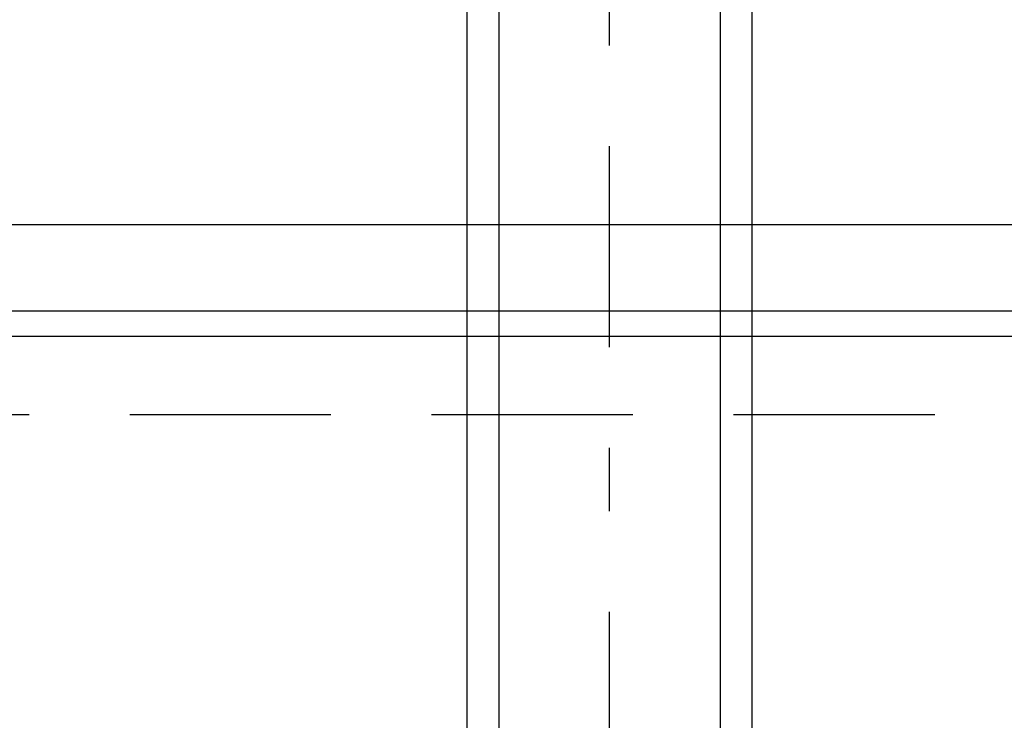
# Model space of a CAD drawing. Header units: metres. Extents: x -5 to 93, y -48 to 79.
# Tile 59 of 91: x 75.8 to 77.35, y 17.22 to 18.32. Entities that reach past the tile are written whole.
import ezdxf

# ---------------------------------------------------------------- set-up
doc = ezdxf.new("R2010")
doc.units = ezdxf.units.M
doc.header["$LTSCALE"] = 0.05
doc.linetypes.add('STRICHPUNKT2', pattern=[12.7, 6.35, -3.175, 0, -3.175])
doc.linetypes.add('VERDECKT', pattern=[9.525, 6.35, -3.175])
for name, color, linetype in [('A_Achse', 9, 'STRICHPUNKT2'), ('A_Ansicht', 2, 'Continuous'), ('A_Sanitär', 4, 'Continuous'), ('A_Treppe', 5, 'Continuous'), ('A_Unsichtbar', 7, 'VERDECKT')]:
    doc.layers.add(name, color=color, linetype=linetype)

msp = doc.modelspace()

# ---------------------------------------------------------------- linework, layer by layer
at = {"layer": 'A_Achse'}
msp.add_line((76.7264, 11.9256), (76.7264, 19.4446), dxfattribs=at)
at = {"layer": 'A_Ansicht'}
msp.add_line((71.1043, 17.9995), (87.5243, 17.9995), dxfattribs=at)
at = {"layer": 'A_Sanitär'}
for points in [[(76.9514, 13.3995), (76.9514, 19.2245), (76.5014, 19.2245), (76.5014, 11.9745), (76.9514, 11.9745), (76.9514, 12.16)], [(76.9014, 13.3995), (76.9014, 19.1745), (76.5514, 19.1745), (76.5514, 12.0245), (76.9014, 12.0245), (76.9014, 12.1495)]]:
    msp.add_lwpolyline(points, dxfattribs=at)
at = {"layer": 'A_Treppe'}
for points in [[(74.8743, 17.8632), (76.0723, 17.8632), (76.0723, 17.8632), (77.6756, 17.8632), (77.6756, 17.8632), (78.2443, 17.8632)], [(74.8743, 17.8232), (76.0323, 17.8232), (76.0323, 17.8232), (77.7156, 17.8232), (77.7156, 17.8232), (78.2443, 17.8232)]]:
    msp.add_lwpolyline(points, dxfattribs=at)
at = {"layer": 'A_Unsichtbar'}
msp.add_line((66.4443, 17.6995), (87.5243, 17.6995), dxfattribs=at)

doc.saveas('drawing.dxf')
